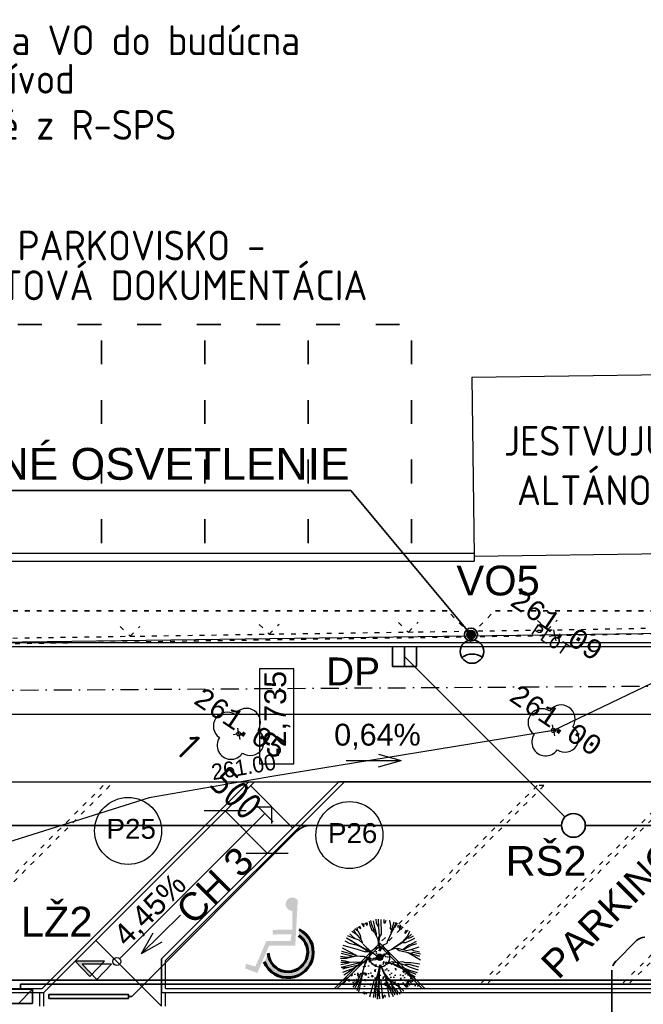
# Model space of a CAD drawing. Extents: x 4743276 to 9726129, y -4307434 to -1665362.
# Tile 108 of 121: x 4859139 to 4874828, y -1774471 to -1749704. Entities that reach past the tile are written whole.
import ezdxf
from ezdxf.enums import TextEntityAlignment as Align

# ---------------------------------------------------------------- set-up
doc = ezdxf.new("R2010")
doc.units = 0
doc.header["$MEASUREMENT"] = 0
doc.linetypes.add('ACAD_ISO03W100', pattern=[30, 12, -18])
doc.linetypes.add('BODKOCIARKOVANA_3', pattern=[5.6, 3, -1.3, 0, -1.3])
doc.layers.get('0').update_dxf_attribs({"linetype": 'CONTINUOUS'})
doc.layers.get('Defpoints').update_dxf_attribs({"color": 61, "linetype": 'CONTINUOUS'})
for name, color, linetype in [('-_48_-', 76, 'CONTINUOUS'), ('body', 7, 'CONTINUOUS'), ('KÓTY', 4, 'CONTINUOUS'), ('MÚRY', 1, 'CONTINUOUS'), ('POZEMOK', 8, 'CONTINUOUS'), ('siete', 6, 'CONTINUOUS'), ('TENKÁ', 7, 'CONTINUOUS'), ('Výšky', 64, 'CONTINUOUS'), ('ZARIADENIE', 47, 'CONTINUOUS'), ('ZARIADENIE1', 145, 'CONTINUOUS'), ('ŠRAFY', 82, 'CONTINUOUS')]:
    doc.layers.add(name, color=color, linetype=linetype)
doc.layers.get('ŠRAFY').off()
doc.styles.add('ARIAL', font='arial.ttf')
doc.styles.add('MONOTXT', font='MONOTXT', dxfattribs={"height": 0.2})
doc.styles.get("Standard").update_dxf_attribs({"font": 'TXT', "width": 0.612})
doc.styles.add('styl1', font='arial.ttf')
doc.styles.add('Style-Arial', font='arial.ttf')
doc.styles.add('STYLE1', font='isocp.shx')
doc.dimstyles.new('STANDARD 250', dxfattribs={"dimtxt": 700, "dimasz": 750, "dimexe": 10, "dimexo": 200, "dimgap": 100, "dimtad": 1, "dimdsep": 46, "dimlunit": 6, "dimtxsty": 'STYLE1', "dimblk1": 'OBLIQUE', "dimblk2": 'OBLIQUE', "dimsah": 1, "dimcen": 2.5, "dimse1": 1, "dimse2": 1, "dimadec": 0, "dimazin": 0, "dimtfac": 1, "dimtmove": 1, "dimatfit": 3, "dimldrblk": 'OBLIQUE', "dimfxl": 1, "dimtolj": 1, "dimtzin": 0, "dimarcsym": 0})

# ---------------------------------------------------------------- blocks, each defined once
blk = doc.blocks.new('St6d')
at = {"linetype": 'Continuous'}
for p, q in [((-298, 1239), (-272, 1116)), ((-131, 1275), (-123, 1149)), ((-65, 1277), (-55, 1029)), ((24, 1273), (35, 803)), ((120, 1266), (118, 1161)), ((160, 1163), (187, 1245)), ((290, 1236), (300, 1241)), ((300, 1241), (328, 1076)), ((-837, 940), (-762, 817)), ((-798, 984), (-699, 911)), ((-729, 1019), (-711, 923)), ((-690, 1039), (-611, 981)), ((-611, 981), (-641, 1064)), ((-580, 1150), (-510, 1038)), ((-501, 1117), (-516, 1146)), ((-510, 1038), (-501, 1117)), ((-469, 1164), (-422, 1083)), ((-422, 1083), (-400, 1125)), ((-400, 1125), (-408, 1176)), ((-345, 1221), (-319, 1099)), ((-319, 1099), (-266, 959)), ((-272, 1116), (-202, 929)), ((-266, 959), (-184, 883)), ((-219, 1230), (-163, 974)), ((-202, 929), (-190, 893)), ((-163, 974), (-125, 839)), ((-123, 1149), (-55, 1029)), ((-55, 1029), (-42, 894)), ((118, 1161), (160, 1163)), ((328, 1076), (316, 990)), ((316, 990), (354, 929)), ((354, 929), (347, 858)), ((444, 1030), (359, 870)), ((371, 981), (364, 910)), ((380, 1010), (371, 981)), ((431, 1190), (380, 1010)), ((492, 1178), (444, 1030)), ((542, 1154), (454, 1011)), ((557, 1026), (574, 1103)), ((597, 1022), (557, 1026)), ((631, 1101), (597, 1022)), ((605, 970), (670, 1072)), ((641, 958), (605, 970)), ((717, 1040), (641, 958)), ((880, 938), (788, 829)), ((792, 868), (826, 947)), ((-387, 286), (-1059, 684)), ((-1059, 684), (-896, 607)), ((-1025, 763), (-823, 681)), ((-949, 820), (-857, 725)), ((-888, 907), (-752, 822)), ((-857, 725), (-798, 682)), ((-823, 681), (-667, 631)), ((-752, 822), (-606, 644)), ((-699, 911), (-629, 774)), ((-667, 631), (-543, 509)), ((-629, 774), (-603, 651)), ((-606, 644), (-556, 546)), ((-184, 883), (-127, 758)), ((-127, 758), (-52, 611)), ((-125, 839), (-125, 790)), ((-125, 790), (-125, 766)), ((-31, 751), (-67, 616)), ((-51, 513), (-60, 663)), ((-42, 894), (-31, 751)), ((-26, 692), (-42, 542)), ((35, 803), (-35, 687)), ((357, 863), (221, 571)), ((745, 622), (694, 540)), ((859, 748), (745, 622)), ((865, 689), (752, 595)), ((788, 829), (792, 868)), ((922, 891), (859, 748)), ((985, 806), (865, 689)), ((948, 695), (867, 672)), ((1081, 676), (895, 581)), ((1039, 747), (948, 695)), ((-1192, 376), (-952, 257)), ((-1173, 460), (-919, 386)), ((-1112, 595), (-971, 525)), ((-971, 525), (-843, 492)), ((-919, 386), (-724, 331)), ((-896, 607), (-700, 454)), ((-843, 492), (-715, 458)), ((-724, 331), (-559, 285)), ((-715, 458), (-567, 386)), ((-567, 386), (-387, 286)), ((-550, 388), (-283, 252)), ((-533, 489), (-442, 394)), ((-442, 394), (-268, 248)), ((2, 274), (-51, 513)), ((-42, 542), (9, 321)), ((77, 454), (2, 274)), ((210, 510), (77, 454)), ((221, 571), (210, 510)), ((427, 349), (268, 286)), ((496, 409), (361, 321)), ((657, 528), (424, 366)), ((560, 355), (427, 349)), ((691, 533), (496, 409)), ((602, 284), (531, 340)), ((710, 314), (560, 355)), ((718, 312), (560, 355)), ((752, 595), (657, 528)), ((790, 534), (691, 533)), ((833, 364), (710, 314)), ((841, 288), (718, 312)), ((906, 463), (730, 324)), ((895, 581), (790, 534)), ((975, 449), (833, 364)), ((971, 311), (841, 288)), ((994, 508), (906, 463)), ((1214, 404), (971, 311)), ((1149, 507), (975, 449)), ((1131, 578), (994, 508)), ((1060, 283), (996, 312)), ((-1244, 115), (-1034, 80)), ((-1241, 48), (-1052, 53)), ((-1220, 213), (-1010, 154)), ((-1216, 277), (-826, 167)), ((-1052, 53), (-889, 98)), ((-1034, 80), (-887, 105)), ((-1010, 154), (-860, 113)), ((-952, 257), (-772, 158)), ((-889, 98), (-740, 131)), ((-826, 167), (-732, 129)), ((-772, 158), (-730, 136)), ((-740, 131), (-631, 112)), ((-732, 129), (-597, 117)), ((-631, 112), (-516, 116)), ((-597, 117), (-486, 106)), ((-559, 285), (-448, 249)), ((-531, -84), (-402, 13)), ((-516, 116), (-385, 40)), ((-486, 106), (-299, 53)), ((-364, 279), (-460, 261)), ((-448, 249), (-377, 266)), ((-402, 13), (-303, -11)), ((-385, 40), (-225, 29)), ((-377, 266), (-266, 231)), ((-283, 252), (-364, 279)), ((-303, -11), (-124, 13)), ((-268, 248), (-68, 109)), ((-225, 29), (-112, 74)), ((268, 286), (87, 83)), ((893, 222), (602, 284)), ((1248, 107), (876, 219)), ((960, 201), (886, 224)), ((910, 200), (893, 222)), ((1266, -14), (910, 200)), ((1053, 236), (960, 201)), ((1270, 174), (1053, 236)), ((1242, 239), (1060, 283)), ((-1239, -148), (-1028, -102)), ((-1232, -77), (-994, -73)), ((-1228, -13), (-1095, -32)), ((-470, -47), (-1221, -244)), ((-1221, -244), (-978, -225)), ((-1177, -283), (-1005, -233)), ((-1095, -32), (-955, -78)), ((-1031, -339), (-889, -278)), ((-1028, -102), (-937, -75)), ((-1005, -233), (-720, -162)), ((-965, -360), (-852, -266)), ((-937, -75), (-728, -61)), ((-852, -266), (-713, -188)), ((-728, -61), (-524, -87)), ((-720, -162), (-651, -151)), ((-713, -188), (-659, -149)), ((-659, -149), (-531, -84)), ((-651, -151), (-470, -47)), ((-551, -421), (-467, -113)), ((-467, -113), (-473, -54)), ((-457, -133), (-421, -21)), ((-7, -156), (-80, -1237)), ((-71, -454), (6, -193)), ((-59, -442), (-7, -156)), ((-27, -444), (18, -181)), ((138, -416), (18, -156)), ((96, -369), (23, -166)), ((325, -117), (184, -71)), ((398, -67), (285, -87)), ((426, -133), (325, -117)), ((642, -122), (398, -67)), ((448, -165), (426, -133)), ((455, -143), (436, -128)), ((737, -308), (448, -165)), ((579, -191), (455, -143)), ((539, -88), (512, -96)), ((701, -67), (539, -88)), ((744, -261), (579, -191)), ((793, -162), (642, -122)), ((797, -98), (701, -67)), ((866, -415), (737, -308)), ((915, -366), (737, -308)), ((934, -331), (744, -261)), ((950, -156), (780, -150)), ((956, -240), (793, -162)), ((969, -97), (797, -98)), ((1221, -228), (950, -156)), ((1207, -322), (956, -240)), ((1252, -132), (969, -97)), ((-1169, -384), (-1031, -339)), ((-1138, -467), (-965, -360)), ((-1098, -595), (-1010, -550)), ((-1010, -550), (-1073, -619)), ((-1041, -646), (-987, -606)), ((-987, -606), (-953, -626)), ((-719, -963), (-589, -539)), ((-687, -663), (-607, -419)), ((-667, -1005), (-579, -584)), ((-607, -419), (-554, -404)), ((-539, -409), (-607, -444)), ((-589, -539), (-551, -421)), ((-579, -584), (-582, -517)), ((-582, -517), (-582, -542)), ((-188, -662), (-110, -573)), ((-145, -757), (-95, -602)), ((-118, -774), (-92, -595)), ((-110, -573), (-71, -454)), ((-95, -602), (-56, -459)), ((-92, -595), (-59, -442)), ((-35, -621), (-49, -462)), ((21, -624), (-31, -606)), ((-21, -626), (-27, -444)), ((196, -566), (96, -369)), ((384, -741), (138, -416)), ((169, -622), (196, -566)), ((257, -577), (177, -470)), ((317, -670), (257, -577)), ((581, -838), (277, -592)), ((890, -415), (767, -342)), ((1079, -591), (866, -415)), ((1103, -541), (890, -415)), ((1137, -462), (915, -366)), ((1178, -410), (934, -331)), ((-953, -626), (-997, -685)), ((-848, -856), (-726, -683)), ((-796, -898), (-682, -673)), ((-726, -683), (-719, -661)), ((-719, -661), (-687, -663)), ((-326, -1165), (-188, -662)), ((-161, -932), (-145, -757)), ((-144, -1183), (-118, -774)), ((-80, -1237), (-68, -922)), ((-68, -922), (-31, -909)), ((-31, -909), (-35, -621)), ((-26, -894), (-21, -626)), ((-11, -1226), (-26, -894)), ((42, -786), (21, -624)), ((82, -1216), (42, -786)), ((192, -678), (169, -622)), ((199, -755), (192, -678)), ((242, -900), (199, -755)), ((279, -862), (201, -674)), ((271, -786), (226, -747)), ((294, -1170), (242, -900)), ((351, -894), (271, -786)), ((419, -1161), (279, -862)), ((579, -821), (299, -624)), ((362, -734), (317, -670)), ((473, -1097), (351, -894)), ((377, -837), (362, -734)), ((554, -1099), (377, -837)), ((387, -808), (384, -741)), ((464, -898), (387, -808)), ((627, -1074), (464, -898)), ((584, -831), (574, -811)), ((681, -1034), (581, -838)), ((747, -982), (584, -831)), ((770, -785), (812, -782)), ((840, -873), (770, -785)), ((812, -782), (881, -846)), ((841, -718), (866, -693)), ((925, -811), (841, -718)), ((866, -693), (960, -781)), ((895, -654), (939, -643)), ((991, -734), (895, -654)), ((939, -643), (1025, -680)), ((-593, -1029), (-495, -1004)), ((-495, -1004), (-531, -1065)), ((-502, -1075), (-460, -1023)), ((-460, -1023), (-428, -1025)), ((-428, -1025), (-450, -1092)), ((-208, -1179), (-161, -932)), ((109, -1208), (123, -1114)), ((123, -1114), (150, -1107)), ((150, -1107), (161, -1176))]:
    blk.add_line(p, q, dxfattribs=at)
blk = doc.blocks.new('inv')
at = {"layer": 'TENKÁ', "linetype": 'Continuous', "lineweight": 60, "ltscale": 10}
for points in [[(-264025, -1186599), (-264022, -1187066), (-264513, -1187072), (-264512, -1187189), (-264043, -1187185), (-264066, -1187352), (-264676, -1187355), (-264951, -1187992), (-265188, -1187923), (-265210, -1188041), (-264903, -1188156), (-264606, -1187471), (-263947, -1187467), (-263886, -1186340), (-263878, -1186335, 1.715537), (-264016, -1186596)], [(-263850, -1187064), (-263856, -1187216, -1.608628), (-264628, -1187661), (-264727, -1187874, 1.453079)]]:
    blk.add_hatch(color=8, dxfattribs=at).paths.add_polyline_path(points)
at = {"layer": 'TENKÁ', "color": 8, "linetype": 'Continuous', "lineweight": 60, "ltscale": 10}
for centre, radius, start, end in [((-264134, -1187636), 639, 201.8128, 63.6707), ((-264132, -1187629), 497, 183.6812, 56.213)]:
    blk.add_arc(centre, radius, start, end, dxfattribs=at)
blk = doc.blocks.new('_OBLIQUE')
at = {"color": 0, "linetype": 'ByBlock'}
blk.add_line((-0.5, -0.5), (0.5, 0.5), dxfattribs=at)
blk = doc.blocks.new('*D42136')
at = {"layer": 'Defpoints', "color": 0}
for p in [(4864307, -1769608), (4864307, -1769608), (4865367, -1770669)]:
    blk.add_point(p, dxfattribs=at)
at = {"layer": 'KÓTY', "color": 0, "lineweight": -2}
blk.add_line((4865367, -1770669), (4864307, -1769608), dxfattribs=at)
at = {"layer": 'KÓTY', "color": 0, "linetype": 'ByBlock', "lineweight": -2, "xscale": 750, "yscale": 750, "zscale": 750}
for p, rotation in [((4864307, -1769608), 135), ((4865367, -1770669), 315)]:
    blk.add_blockref('_OBLIQUE', p, dxfattribs=dict(at, rotation=rotation))
at = {"layer": 'KÓTY', "color": 0, "insert": (4864166, -1768754), "char_height": 700, "attachment_point": 5, "rotation": 315, "style": 'STYLE1'}
blk.add_mtext('\\A1;1ﾠ500', dxfattribs=at)

msp = doc.modelspace()

# ---------------------------------------------------------------- hatches: boundary and pattern name
at = {"layer": 'TENKÁ', "lineweight": 35, "ltscale": 0.25}
h = msp.add_hatch(color=30, dxfattribs=at)
h.dxf.hatch_style = 1
h.paths.add_polyline_path([(4870597.162, -1765170.548, 1), (4870385.964, -1765170.548, 1)])
h = msp.add_hatch(color=30, dxfattribs=at)
h.dxf.hatch_style = 1
h.paths.add_polyline_path([(4870544.363, -1765170.548, 1), (4870438.764, -1765170.548, 1)])
at = {"layer": 'TENKÁ', "ltscale": 0.25}
msp.add_hatch(color=256, dxfattribs=at).paths.add_polyline_path([(4861198.996, -1773460.268), (4861272.294, -1773384.181), (4860533.476, -1773384.181), (4860902.885, -1773767.645), (4860955.691, -1773712.83), (4860712.386, -1773460.268)])
at = {"layer": 'ZARIADENIE'}
h = msp.add_hatch(dxfattribs=at)
h.set_pattern_fill('AR-CONC', color=72, scale=50, angle=360)
h.set_pattern_definition([(50, (267028.22, -133128.92), (358.630091, -31.376067), [37.5, -412.5]), (355, (267028.2, -133128.92), (-69.375667, 376.096067), [30, -330]), (100.4514445, (267058.1, -133131.54), (289.254423, 344.719995), [31.870096, -350.571056]), (46.1842, (267028.2, -133028.9), (533.620665, -82.75964), [56.25, -618.75]), (96.635635, (267072.7, -133035.8), (467.330973, 487.0593), [47.80517, -525.85688]), (351.184164, (267028.2, -133028.9), (467.33097, 487.0593), [45, -495]), (21, (267078.22, -133053.92), (298.453526, -201.309445), [37.5, -412.5]), (326, (267078.2, -133053.92), (121.657666, 362.575023), [30, -330]), (71.451445, (267103.1, -133070.7), (420.111188, 161.265576), [31.870095, -350.571056]), (37.5, (267028.22, -133128.92), (6.0799277, 166.446927), [0, -326, 0, -335, 0, -331.25]), (7.5, (267028.22, -133128.92), (131.534769, 197.205856), [0, -191, 0, -318.5, 0, -126.25]), (327.5, (266916.72, -133128.92), (266.911218, -11.277436), [0, -125, 0, -390, 0, -517.5]), (317.5, (266866.72, -133128.92), (291.593085, 50.052491), [0, -162.5, 0, -259, 0, -367.5])])
h.paths.add_polyline_path([(4869220.708, -1774028.122), (4868195.403, -1773002.817), (4867170.099, -1774028.122)])
h = msp.add_hatch(dxfattribs=at)
h.set_pattern_fill('AR-CONC', color=72, scale=50, angle=360)
h.set_pattern_definition([(50, (267028.22, -133128.92), (358.630091, -31.376067), [37.5, -412.5]), (355, (267028.2, -133128.92), (-69.375667, 376.096067), [30, -330]), (100.4514445, (267058.1, -133131.54), (289.254423, 344.719995), [31.870096, -350.571056]), (46.1842, (267028.2, -133028.9), (533.620665, -82.75964), [56.25, -618.75]), (96.635635, (267072.7, -133035.8), (467.330973, 487.0593), [47.80517, -525.85688]), (351.184164, (267028.2, -133028.9), (467.33097, 487.0593), [45, -495]), (21, (267078.22, -133053.92), (298.453526, -201.309445), [37.5, -412.5]), (326, (267078.2, -133053.92), (121.657666, 362.575023), [30, -330]), (71.451445, (267103.1, -133070.7), (420.111188, 161.265576), [31.870095, -350.571056]), (37.5, (267028.22, -133128.92), (6.0799277, 166.446927), [0, -326, 0, -335, 0, -331.25]), (7.5, (267028.22, -133128.92), (131.534769, 197.205856), [0, -191, 0, -318.5, 0, -126.25]), (327.5, (266916.72, -133128.92), (266.911218, -11.277436), [0, -125, 0, -390, 0, -517.5]), (317.5, (266866.72, -133128.92), (291.593085, 50.052491), [0, -162.5, 0, -259, 0, -367.5])])
h.paths.add_polyline_path([(4869220.708, -1774028.122), (4868195.403, -1773002.817), (4867170.099, -1774028.122)])
h = msp.add_hatch(color=256, dxfattribs=at)
h.dxf.hatch_style = 1
h.paths.add_polyline_path([(4868275.403, -1773285.66, 1), (4868115.403, -1773285.66, 1)])
h = msp.add_hatch(color=256, dxfattribs=at)
h.dxf.hatch_style = 1
h.paths.add_polyline_path([(4868275.403, -1773285.66, 1), (4868115.403, -1773285.66, 1)])

# ---------------------------------------------------------------- linework, layer by layer
at = {"color": 7, "linetype": 'Continuous'}
for centre in [(4872567.919, -1767581.602), (4864651.49, -1767667.471)]:
    msp.add_circle(centre, 52.5, dxfattribs=at)
for centre, start, end in [((4864847.207, -1767377.308), 326.0121139, 145.99425), ((4872277.756, -1767385.884), 55.9989278, 235.994275), ((4872763.637, -1767291.438), 326.0121139, 145.99425), ((4864361.327, -1767471.753), 55.9989278, 235.994275), ((4872858.082, -1767777.319), 236.0057917, 55.9989278), ((4864455.772, -1767957.634), 145.9942361, 326.0121167), ((4864941.653, -1767863.188), 236.0057917, 55.9989278), ((4872372.202, -1767871.765), 145.9942361, 326.0121167)]:
    msp.add_arc(centre, 350, start, end, dxfattribs=at)
at = {"layer": 'body', "color": 1, "linetype": 'Continuous'}
for p, q in [((4872601.095, -1765191.543), (4872574.11, -1765052.72)), ((4872601.095, -1765191.543), (4872462.272, -1765218.527)), ((4872601.095, -1765191.543), (4872739.918, -1765164.559)), ((4872601.095, -1765191.543), (4872628.079, -1765330.366)), ((4864651.49, -1767667.471), (4864624.505, -1767528.648)), ((4872567.919, -1767581.602), (4872540.935, -1767442.779)), ((4872567.919, -1767581.602), (4872706.742, -1767554.617)), ((4864651.49, -1767667.471), (4864512.667, -1767694.455)), ((4864651.49, -1767667.471), (4864790.313, -1767640.486)), ((4864651.49, -1767667.471), (4864678.474, -1767806.294)), ((4872567.919, -1767581.602), (4872429.096, -1767608.586)), ((4872567.919, -1767581.602), (4872594.904, -1767720.425))]:
    msp.add_line(p, q, dxfattribs=at)
at = {"layer": 'KÓTY'}
for p, q in [((4868163.701, -1768176.988), (4868740.201, -1768337.488)), ((4867353.201, -1768337.488), (4868740.201, -1768337.488)), ((4868163.701, -1768497.988), (4868740.201, -1768337.488)), ((4862198.361, -1773204.681), (4863182.185, -1772227)), ((4862490.894, -1772682.616), (4862198.371, -1773204.672)), ((4862718.585, -1772908.885), (4862198.371, -1773204.672))]:
    msp.add_line(p, q, dxfattribs=at)
msp.add_lwpolyline([(4865168.91, -1766036.239), (4865168.91, -1768422.765), (4866037.41, -1768422.765), (4866037.41, -1766036.239)], close=True, dxfattribs=at)
at = {"layer": 'MÚRY', "linetype": 'Continuous'}
for p, q in [((4870511.419, -1758699.622), (4877510.764, -1758603.87)), ((4870511.419, -1758699.622), (4870572.974, -1763199.201)), ((4870572.974, -1763199.201), (4877572.319, -1763103.449))]:
    msp.add_line(p, q, dxfattribs=at)
at = {"layer": 'POZEMOK', "linetype": 'Continuous'}
msp.add_line((4836470.931, -1765665.911), (4893715.518, -1764882.794), dxfattribs=at)
at = {"layer": 'POZEMOK'}
for p, q in [((4812744.893, -1767170.548), (4882953.799, -1767170.548)), ((4865050.54, -1769501.861), (4865474.802, -1769500.878)), ((4865518.113, -1769882.617), (4865092.868, -1769459.336)), ((4865474.802, -1769500.878), (4865475.785, -1769925.141)), ((4865305.096, -1769670.584), (4861652.926, -1773322.755))]:
    msp.add_line(p, q, dxfattribs=at)
for centre, radius in [((4868195.403, -1773285.66), 250), ((4868195.403, -1773285.66), 250), ((4861582.215, -1773393.466), 100)]:
    msp.add_circle(centre, radius, dxfattribs=at)
at = {"layer": 'siete', "linetype": 'ACAD_ISO03W100', "lineweight": 35, "ltscale": 10}
for p, q in [((4869891.563, -1764570.548), (4846091.563, -1764570.548)), ((4870491.563, -1765170.548), (4869891.563, -1764570.548)), ((4870491.563, -1765170.548), (4871091.563, -1764570.548)), ((4892829.242, -1764570.548), (4871091.563, -1764570.548))]:
    msp.add_line(p, q, dxfattribs=at)
at = {"layer": 'siete', "color": 55, "lineweight": 35, "ltscale": 0.8}
for p, q in [((4868518.799, -1765970.548), (4868518.799, -1765470.548)), ((4868518.799, -1765970.548), (4868518.799, -1765470.548)), ((4868818.799, -1765970.548), (4868818.799, -1765470.548)), ((4868818.799, -1765970.548), (4868818.799, -1765470.548)), ((4869118.799, -1765470.548), (4869118.799, -1765970.548)), ((4869118.799, -1765470.548), (4869118.799, -1765970.548)), ((4868818.799, -1765720.548), (4872856.667, -1769758.416)), ((4869118.799, -1765970.548), (4868518.799, -1765970.548)), ((4869118.799, -1765970.548), (4868518.799, -1765970.548)), ((4848275.905, -1769970.548), (4872768.799, -1769970.548)), ((4884628.467, -1769970.548), (4873368.799, -1769970.548)), ((4861961.298, -1774270.548), (4866114.851, -1770116.995)), ((4861873.799, -1774270.548), (4861961.298, -1774270.548))]:
    msp.add_line(p, q, dxfattribs=at)
at = {"layer": 'siete', "color": 110, "linetype": 'BODKOCIARKOVANA_3', "lineweight": 25, "ltscale": 150}
msp.add_line((4823034.604, -1766794.817), (4891350.604, -1766364.317), dxfattribs=at)
at = {"layer": 'siete', "color": 47, "lineweight": 35, "ltscale": 0.25}
for p, q in [((4874126.667, -1773399.787), (4874658.038, -1772868.416)), ((4874038.799, -1774680.548), (4874038.799, -1773611.919))]:
    msp.add_line(p, q, dxfattribs=at)
at = {"layer": 'siete', "lineweight": 35}
for p, q in [((4882814.009, -1773860.338), (4821083.799, -1773860.338)), ((4877106.042, -1773960.338), (4859160.677, -1773960.338)), ((4859160.677, -1774090.439), (4859160.677, -1773960.338)), ((4859111.059, -1774450.228), (4859458.413, -1774090.017))]:
    msp.add_line(p, q, dxfattribs=at)
msp.add_lwpolyline([(4859458.413, -1774090.017), (4859458.795, -1774449.859), (4858763.323, -1774450.596), (4858762.941, -1774090.755)], close=True, dxfattribs=at)
at = {"layer": 'siete', "color": 55, "lineweight": 35, "ltscale": 0.8}
msp.add_lwpolyline([(4861873.799, -1774320.548), (4861873.799, -1774220.548), (4859873.799, -1774220.548), (4859873.799, -1774320.548)], close=True, dxfattribs=at)
at = {"layer": 'siete', "lineweight": 35}
for centre, radius in [((4870491.563, -1765170.548), 162.321), ((4870518.68, -1765597.069), 295.22)]:
    msp.add_circle(centre, radius, dxfattribs=at)
at = {"layer": 'siete', "color": 55, "lineweight": 35, "ltscale": 0.8}
msp.add_circle((4873068.799, -1769970.548), 300, dxfattribs=at)
at = {"layer": 'siete', "lineweight": 35}
msp.add_arc((4870530.734, -1766106.459), 446.576, 56.160851, 126.5502235, dxfattribs=at)
at = {"layer": 'siete', "color": 55, "lineweight": 35, "ltscale": 0.8}
msp.add_arc((4866468.405, -1770470.548), 500, 90, 135, dxfattribs=at)
at = {"layer": 'siete', "color": 47, "lineweight": 35, "ltscale": 0.25}
msp.add_arc((4874870.17, -1773080.548), 300, 90, 135, dxfattribs=at)
at = {"layer": 'siete', "color": 47, "linetype": 'ACAD_ISO03W100', "lineweight": 40, "ltscale": 10}
msp.add_arc((4874338.799, -1773611.919), 300, 135, 180, dxfattribs=at)
at = {"layer": 'TENKÁ', "color": 252, "linetype": 'ACAD_ISO03W100', "lineweight": 35, "ltscale": 50}
for p, q in [((4845595.757, -1757370.548), (4868995.757, -1757370.548)), ((4861195.757, -1762870.548), (4861195.757, -1757370.548)), ((4863795.757, -1762870.548), (4863795.757, -1757370.548)), ((4866395.757, -1762870.548), (4866395.757, -1757370.548)), ((4868995.757, -1762870.548), (4868995.757, -1757367.5))]:
    msp.add_line(p, q, dxfattribs=at)
at = {"layer": 'TENKÁ', "color": 30, "lineweight": 35, "ltscale": 0.25}
for p in [(4851006.592, -1761549.878), (4870491.563, -1765170.548)]:
    msp.add_line(p, (4867466.092, -1761549.878), dxfattribs=at)
at = {"layer": 'TENKÁ'}
for p, q in [((4845395.757, -1763320.548), (4870571.898, -1763320.548)), ((4845595.757, -1763120.548), (4870571.898, -1763120.548)), ((4870571.898, -1763120.548), (4870571.898, -1763320.548)), ((4812430.551, -1765370.548), (4893683.415, -1765370.548)), ((4812433.924, -1765470.548), (4893691.163, -1765470.548)), ((4818635.637, -1768870.548), (4882953.799, -1768870.548)), ((4864903.051, -1768870.548), (4859703.051, -1774070.548)), ((4865044.472, -1768870.548), (4859744.472, -1774170.548)), ((4867165.793, -1768870.548), (4862709.298, -1773327.043)), ((4867307.214, -1768870.548), (4862809.298, -1773368.464)), ((4866005.133, -1770031.208), (4864944.472, -1768970.548)), ((4862709.298, -1774520.548), (4861051.885, -1772863.135)), ((4868195.403, -1772932.106), (4867056.962, -1774070.548)), ((4868195.403, -1772932.106), (4867056.962, -1774070.548)), ((4868195.403, -1773002.817), (4867127.672, -1774070.548)), ((4868195.403, -1773002.817), (4867127.672, -1774070.548)), ((4869333.845, -1774070.548), (4868195.403, -1772932.106)), ((4869333.845, -1774070.548), (4868195.403, -1772932.106)), ((4868195.403, -1773002.817), (4869263.135, -1774070.548)), ((4868195.403, -1773002.817), (4869263.135, -1774070.548)), ((4862709.298, -1774520.548), (4862709.298, -1773327.043)), ((4862809.298, -1774070.548), (4862809.298, -1773368.464)), ((4835628.113, -1774070.548), (4859703.051, -1774070.548)), ((4835628.113, -1774170.548), (4859744.472, -1774170.548)), ((4859644.472, -1774520.548), (4859644.472, -1774170.548)), ((4859744.472, -1774520.548), (4859744.472, -1774170.548)), ((4862709.298, -1774170.548), (4877789.837, -1774170.548)), ((4862809.298, -1774070.548), (4877140.304, -1774070.548)), ((4862809.298, -1774520.548), (4862809.298, -1774170.548))]:
    msp.add_line(p, q, dxfattribs=at)
at = {"layer": 'TENKÁ', "color": 125, "linetype": 'ACAD_ISO03W100', "ltscale": 10}
for p, q in [((4872165.2, -1764813.093), (4872417.396, -1765054.368)), ((4861666.765, -1764971.529), (4861918.962, -1765212.805)), ((4861918.962, -1765212.805), (4862162.994, -1764963.674)), ((4865165.877, -1764918.068), (4865418.074, -1765159.344)), ((4865418.074, -1765159.344), (4865662.935, -1764910.772)), ((4868665.259, -1764865.995), (4868917.455, -1765107.271)), ((4868917.455, -1765107.271), (4869162.317, -1764858.699)), ((4869165.984, -1765103.623), (4870667.705, -1765080.405)), ((4870667.705, -1765080.405), (4872168.867, -1765058.016)), ((4872168.867, -1765058.016), (4872417.396, -1765054.368)), ((4872601.095, -1765191.543), (4880253.497, -1765051.826)), ((4872665.925, -1765050.72), (4874167.396, -1765022.509)), ((4874167.396, -1765022.509), (4875668.307, -1764995.127)), ((4857524.558, -1765418.683), (4872601.095, -1765191.543)), ((4858667.55, -1765262.059), (4860169.271, -1765238.842)), ((4860169.271, -1765238.842), (4861670.433, -1765216.453)), ((4861670.433, -1765216.453), (4861918.962, -1765212.805)), ((4861918.962, -1765212.805), (4862166.662, -1765208.598)), ((4862166.662, -1765208.598), (4863667.824, -1765186.209)), ((4863667.824, -1765186.209), (4865169.545, -1765162.992)), ((4865169.545, -1765162.992), (4865418.074, -1765159.344)), ((4865418.074, -1765159.344), (4865666.603, -1765155.696)), ((4865666.603, -1765155.696), (4867167.765, -1765133.307)), ((4867167.765, -1765133.307), (4868668.926, -1765110.919)), ((4868668.926, -1765110.919), (4868917.455, -1765107.271)), ((4868917.455, -1765107.271), (4869165.984, -1765103.623))]:
    msp.add_line(p, q, dxfattribs=at)
at = {"layer": 'TENKÁ', "linetype": 'ACAD_ISO03W100', "ltscale": 10}
for p, q in [((4861239.233, -1768970.548), (4856139.233, -1774070.548)), ((4861408.938, -1768970.548), (4856308.938, -1774070.548)), ((4872156.962, -1768970.548), (4868195.403, -1772932.106)), ((4872326.667, -1768970.548), (4868280.256, -1773016.959)), ((4875720.78, -1768970.548), (4870620.78, -1774070.548)), ((4875890.485, -1768970.548), (4870790.485, -1774070.548)), ((4872326.667, -1768970.548), (4872156.962, -1768970.548)), ((4879284.598, -1768970.548), (4874184.598, -1774070.548)), ((4879454.303, -1768970.548), (4874354.303, -1774070.548))]:
    msp.add_line(p, q, dxfattribs=at)
at = {"layer": 'TENKÁ', "ltscale": 0.25}
for p, q in [((4861272.294, -1773384.181), (4860533.476, -1773384.181)), ((4860902.885, -1773767.645), (4860533.476, -1773384.181)), ((4861451.205, -1773460.268), (4860712.386, -1773460.268)), ((4861081.795, -1773843.732), (4860712.386, -1773460.268)), ((4860902.885, -1773767.645), (4861272.294, -1773384.181)), ((4861081.795, -1773843.732), (4861451.205, -1773460.268))]:
    msp.add_line(p, q, dxfattribs=at)
at = {"layer": 'TENKÁ', "color": 125, "linetype": 'ACAD_ISO03W100', "ltscale": 10, "flags": 128}
for points in [[(4872417.396, -1765054.368), (4872595.33, -1764872.832), (4872661.429, -1764805.238)], [(4872417.396, -1765054.368), (4872599.079, -1765051.468), (4872665.925, -1765050.72)]]:
    msp.add_lwpolyline(points, dxfattribs=at)
at = {"layer": 'TENKÁ', "color": 30, "lineweight": 35, "ltscale": 0.25}
for radius in [105.599, 52.799]:
    msp.add_circle((4870491.563, -1765170.548), radius, dxfattribs=at)
at = {"layer": 'TENKÁ'}
for centre in [(4861865.395, -1770108.317), (4867435.395, -1770214.817)]:
    msp.add_circle(centre, 842.959, dxfattribs=at)
at = {"layer": 'Výšky', "color": 34, "linetype": 'Continuous'}
msp.add_lwpolyline([(4876225.918, -1765125.171), (4875665.675, -1766097.041), (4872567.919, -1767581.602), (4865478.567, -1768742.809), (4862393.711, -1769278.334), (4857732.076, -1770740.568), (4855771.677, -1771213.114), (4849204.553, -1771918.403), (4847941.361, -1772145.934), (4844919.401, -1772949.446), (4844842.72, -1772973.716), (4844252.241, -1773074.807), (4840101.597, -1773082.031), (4835423.902, -1775769.806), (4834598.984, -1776243.502), (4833354.893, -1776888), (4832196.492, -1778355.039), (4830150.023, -1786637.69), (4829556.191, -1788896.856), (4826067.267, -1798808.371), (4823778.048, -1805308.541), (4822477.827, -1807561.666), (4818980.583, -1810141.002)], dxfattribs=at)
at = {"layer": 'ZARIADENIE'}
msp.add_circle((4868195.403, -1773285.66), 80, dxfattribs=at)
msp.add_circle((4868195.403, -1773285.66), 80, dxfattribs=at)
at = {"layer": 'ZARIADENIE1'}
msp.add_lwpolyline([(4867165.793, -1768870.548), (4862709.298, -1773327.043), (4862709.298, -1774170.548), (4877789.837, -1774170.548), (4882990.353, -1768970.033), (4882890.869, -1768870.548)], close=True, dxfattribs=at)

# ---------------------------------------------------------------- block references
at = {"layer": '-_48_-', "color": 72, "xscale": 0.8, "yscale": 0.8, "zscale": 0.8}
msp.add_blockref('St6d', (4868206.213, -1773352.355), dxfattribs=at)
at = {"layer": 'ŠRAFY'}
msp.add_blockref('inv', (5130019.881, -585526.415), dxfattribs=at)
msp.add_blockref('inv', (5130019.881, -585526.415), dxfattribs=at)

# ---------------------------------------------------------------- texts
at = {"color": 2, "linetype": 'Continuous', "style": 'MONOTXT'}
msp.add_text('PLOT', height=300, rotation=326, dxfattribs=at).set_placement((4872578.711, -1765176.445), align=Align.TOP_CENTER)
at = {"layer": 'KÓTY', "style": 'ARIAL'}
msp.add_text('-2,735', height=550, rotation=90, dxfattribs=at).set_placement((4865842.827, -1768263.102))
at = {"layer": 'KÓTY', "style": 'Style-Arial'}
msp.add_text('0,64%', height=550, dxfattribs=at).set_placement((4868139.791, -1767413.291), align=Align.TOP_CENTER)
msp.add_text('4,45%', height=550, rotation=44.8205945, dxfattribs=at).set_placement((4862212.664, -1771887.531), align=Align.TOP_CENTER)
at = {"layer": 'MÚRY', "color": 0, "ltscale": 0.25, "style": 'Style-Arial'}
for s, p in [('P25', (4861324.134, -1770306.528)), ('P26', (4866894.134, -1770413.028))]:
    msp.add_text(s, height=500, dxfattribs=at).set_placement(p)
at = {"layer": 'siete', "lineweight": 35, "ltscale": 0.25, "style": 'Style-Arial'}
msp.add_text('VO5', height=750, dxfattribs=at).set_placement((4870126.405, -1764185.85))
at = {"layer": 'siete', "color": 55, "lineweight": 35, "ltscale": 0.8, "style": 'Style-Arial'}
msp.add_text('DP', height=700, dxfattribs=at).set_placement((4867526.824, -1765747.169), align=Align.TOP_CENTER)
at = {"layer": 'siete', "color": 55, "lineweight": 35, "ltscale": 0.25, "style": 'Style-Arial'}
for s, p in [('RŠ2', (4871363.17, -1771237.843)), ('LŽ2', (4859167.12, -1772766.588))]:
    msp.add_text(s, height=750, dxfattribs=at).set_placement(p)
at = {"layer": 'TENKÁ', "ltscale": 0.25, "style": 'STYLE1'}
for s, p in [('alternatíva  napojenia VO do budúcna', (4850293.5, -1750596.5)), ('zatiaľ nezapojený prívod', (4850335.154, -1751566.398)), ('z VO7   /  napojené z R-SPS', (4850323.421, -1752725.95))]:
    msp.add_text(s, height=750, dxfattribs=at).set_placement(p)
for s, p in [('VÝHĹADOVO RIEŠENÉ PARKOVISKO - ', (4857704, -1755261.5)), ('SAMOSTATNÁ PROJEKTOVÁ DOKUMENTÁCIA', (4858618.5, -1756263.5)), ('JESTVUJÚCI', (4873736.326, -1760174.533)), ('ALTÁNOK', (4873620.752, -1761417.787))]:
    msp.add_text(s, height=750, dxfattribs=at).set_placement(p, align=Align.MIDDLE)
at = {"layer": 'TENKÁ', "color": 30, "lineweight": 35, "ltscale": 0.25, "style": 'styl1'}
msp.add_text('SO 305 VEREJNÉ OSVETLENIE', height=800, dxfattribs=at).set_placement((4850856.196, -1761276.505))
at = {"layer": 'TENKÁ', "style": 'Style-Arial'}
for s, p in [('PARKING 4', (4874038.276, -1771531.629)), ('CH 3', (4863796.461, -1771232.079))]:
    msp.add_text(s, height=700, rotation=45, dxfattribs=at).set_placement(p, align=Align.TOP_CENTER)
at = {"layer": 'Výšky', "linetype": 'Continuous', "style": 'MONOTXT'}
for s, p in [('261.09', (4872515.704, -1765133.946)), ('261.05', (4864554.492, -1767602.045)), ('261.00', (4872490.819, -1767529.597))]:
    msp.add_text(s, height=500, rotation=326, dxfattribs=at).set_placement(p, align=Align.CENTER)
at = {"layer": 'Výšky', "color": 5, "linetype": 'Continuous'}
msp.add_text('261.00', height=400, rotation=9.5877111, dxfattribs=at).set_placement((4864805.792, -1768697.726), align=Align.CENTER)

# ---------------------------------------------------------------- dimensions: what is measured, and where the dimension line sits
at = {"layer": 'KÓTY'}
dim = msp.add_linear_dim(base=(4864306.603, -1769608.418), p1=(4865367.263, -1770669.078), p2=(4864306.603, -1769608.418), angle=135, dimstyle='STANDARD 250', override={"dimtxsty": 'STYLE1', "dimldrblk": 'OBLIQUE'}, dxfattribs=at)
dim.commit()
dim.dimension.update_dxf_attribs({"geometry": '*D42136', "text_midpoint": (4863847.685, -1769072.5), "dimtype": 161})

doc.saveas('drawing.dxf')
